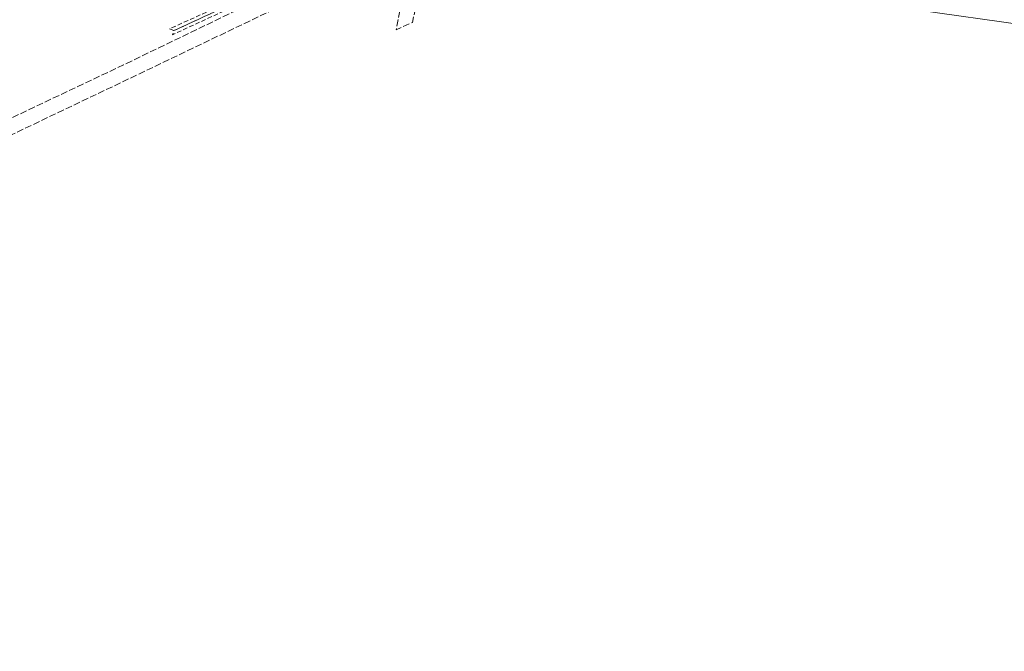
# Model space of a CAD drawing. Header units: inches. Extents: x 6497603 to 6502483, y 5925790 to 5934357.
# Tile 83 of 256: x 6500776 to 6501105, y 5925790 to 5926001. Entities that reach past the tile are written whole.
import ezdxf

# ---------------------------------------------------------------- set-up
doc = ezdxf.new("R2010")
doc.units = ezdxf.units.IN
doc.header["$MEASUREMENT"] = 0
for name, pattern in [('1.5_0.75', [2.25, 1.5, -0.75]), ('2.25_0.75', [3, 2.25, -0.75]), ('219-1000', [0, 0])]:
    doc.linetypes.add(name, pattern=pattern)
for name, color, linetype in [('219-działka ewidencyjna', 7, 'Continuous'), ('jezdnia', 7, 'Continuous'), ('skarpa nieumocniona', 7, 'Continuous')]:
    doc.layers.add(name, color=color, linetype=linetype)

msp = doc.modelspace()

# ---------------------------------------------------------------- linework, layer by layer
at = {"layer": '219-działka ewidencyjna', "color": 3, "linetype": '219-1000', "lineweight": 18, "flags": 128}
msp.add_lwpolyline([(6500918.24, 5926026.04), (6501124.27, 5925996.93)], dxfattribs=at)
at = {"layer": 'jezdnia', "color": 7, "linetype": '2.25_0.75', "lineweight": 18, "flags": 128}
for points in [[(6500179.55, 5925799.94), (6500199.55, 5925818.37), (6500215.44, 5925828.81), (6500238.69, 5925835.37), (6500262.2, 5925838.79), (6500265.78, 5925839.26), (6500275, 5925840.3), (6500291.54, 5925842.25), (6500315.09, 5925844.94), (6500364.69, 5925851.09), (6500414.26, 5925857.3), (6500463.98, 5925863.29), (6500513.52, 5925869.43), (6500537.52, 5925872.27), (6500563.26, 5925876.56), (6500585.1, 5925881.74), (6500606.2, 5925889.05), (6500629.75, 5925899.64), (6500674.9, 5925921.27), (6500720.06, 5925942.42), (6500765.28, 5925964.15), (6500810.35, 5925985.5), (6500855.91, 5926007.49), (6500900.39, 5926029.3), (6500911.79, 5926035.13), (6500918.12, 5926032.65), (6500899.84, 5926023.45), (6500857.61, 5926002.61), (6500812.6, 5925981.06), (6500767.43, 5925959.52), (6500722.28, 5925937.95), (6500677.14, 5925916.71), (6500632.01, 5925895.14), (6500608.16, 5925884.35), (6500586.45, 5925876.9), (6500563.74, 5925871.49), (6500538.28, 5925867.3), (6500514.15, 5925864.38), (6500464.59, 5925858.2), (6500415.03, 5925852.38), (6500365.21, 5925846.06), (6500315.74, 5925839.94), (6500266.06, 5925834.05), (6500239.88, 5925830.17), (6500217.94, 5925823.16), (6500203.31, 5925813.83), (6500183.19, 5925796.36), (6500175.82, 5925789.52), (6500174.25, 5925791.21), (6500172.45, 5925793.42)], [(6500899.84, 5926023.45), (6500918.12, 5926032.65), (6500914.49, 5926028.26), (6500912.56, 5926024.67), (6500906.82, 5925999.68), (6500901.43, 5925997.21), (6500905.87, 5926020.06), (6500903.47, 5926022.67)]]:
    msp.add_lwpolyline(points, close=True, dxfattribs=at)
at = {"layer": 'skarpa nieumocniona', "color": 7, "linetype": '1.5_0.75', "lineweight": 18, "flags": 128}
for points in [[(6500910.08, 5926037.16), (6500899.28, 5926031.64), (6500854.68, 5926009.63), (6500827.15, 5925996.94), (6500825.7, 5925997.54), (6500854.36, 5926010.47), (6500898.66, 5926033.05), (6500909.56, 5926038.08)], [(6500910.08, 5926037.16), (6500899.28, 5926031.64), (6500854.68, 5926009.63), (6500827.15, 5925996.94), (6500825.7, 5925997.54), (6500854.36, 5926010.47), (6500898.66, 5926033.05), (6500909.56, 5926038.08)], [(6500910.38, 5926036.44), (6500899.74, 5926030.56), (6500855.32, 5926008.75), (6500826.69, 5925995.56), (6500827.15, 5925996.94), (6500854.68, 5926009.63), (6500899.28, 5926031.64), (6500910.08, 5926037.16)], [(6500910.38, 5926036.44), (6500899.74, 5926030.56), (6500855.32, 5926008.75), (6500826.69, 5925995.56), (6500827.15, 5925996.94), (6500854.68, 5926009.63), (6500899.28, 5926031.64), (6500910.08, 5926037.16)]]:
    msp.add_lwpolyline(points, close=True, dxfattribs=at)

doc.saveas('drawing.dxf')
